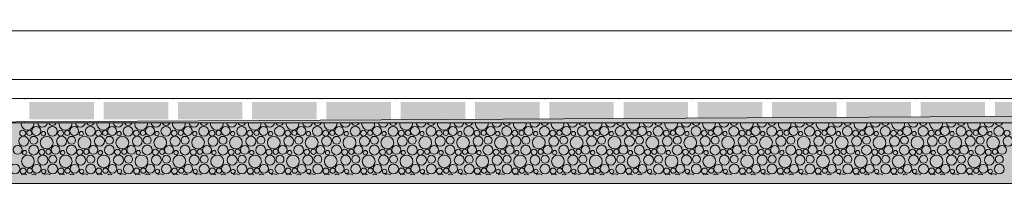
# Model space of a CAD drawing. Header units: millimetres. Extents: x 15166 to 94641, y -300 to 6935.
# Tile 11 of 32: x 39584 to 42422, y -300 to 173. Entities that reach past the tile are written whole.
import ezdxf

# ---------------------------------------------------------------- set-up
doc = ezdxf.new("R2010")
doc.units = ezdxf.units.MM
doc.header["$MEASUREMENT"] = 0
for name, color, linetype in [('Métal _ Bardage.Charp_Couv_Bard_Métal', 7, 'Continuous'), ('Nouveau_Terrain _ Original.Terrain', 7, 'Continuous'), ('Nouveau_VRD _ Voirie 3d.VRD', 7, 'Continuous')]:
    doc.layers.add(name, color=color, linetype=linetype)

# ---------------------------------------------------------------- blocks, each defined once
blk = doc.blocks.new('Élément de coupe_3')
at = {"layer": 'Métal _ Bardage.Charp_Couv_Bard_Métal', "color": 7, "linetype": 'Continuous', "lineweight": 15}
blk.add_line((49496.8, 140), (17329.3, 140), dxfattribs=at)
blk = doc.blocks.new('*X9')
at = {"layer": 'Nouveau_VRD _ Voirie 3d.VRD', "color": 33, "linetype": 'Continuous', "lineweight": 15, "true_color": 0xf48e54}
for centre, radius in [((39632.1, -148.8), 12.8), ((39678.2, -149.5), 14.2), ((39741.2, -148.8), 12.8), ((39787.3, -149.5), 14.2), ((39850.4, -148.8), 12.8), ((39896.4, -149.5), 14.2), ((39959.5, -148.8), 12.8), ((40005.5, -149.5), 14.2), ((40068.6, -148.8), 12.8), ((40114.6, -149.5), 14.2), ((40177.7, -148.8), 12.8), ((40223.7, -149.5), 14.2), ((40286.8, -148.8), 12.8), ((40332.9, -149.5), 14.2), ((40395.9, -148.8), 12.8), ((40442, -149.5), 14.2), ((40505, -148.8), 12.8), ((40551.1, -149.5), 14.2), ((40614.1, -148.8), 12.8), ((40660.2, -149.5), 14.2), ((40723.3, -148.8), 12.8), ((40769.3, -149.5), 14.2), ((40832.4, -148.8), 12.8), ((40878.4, -149.5), 14.2), ((40941.5, -148.8), 12.8), ((40987.5, -149.5), 14.2), ((41050.6, -148.8), 12.8), ((41096.6, -149.5), 14.2), ((41159.7, -148.8), 12.8), ((41205.7, -149.5), 14.2), ((41268.8, -148.8), 12.8), ((41314.9, -149.5), 14.2), ((41377.9, -148.8), 12.8), ((41424, -149.5), 14.2), ((41487, -148.8), 12.8), ((41533.1, -149.5), 14.2), ((41596.2, -148.8), 12.8), ((41642.2, -149.5), 14.2), ((41705.3, -148.8), 12.8), ((41751.3, -149.5), 14.2), ((41814.4, -148.8), 12.8), ((41860.4, -149.5), 14.2), ((41923.5, -148.8), 12.8), ((41969.5, -149.5), 14.2), ((42032.6, -148.8), 12.8), ((42078.6, -149.5), 14.2), ((42141.7, -148.8), 12.8), ((42187.8, -149.5), 14.2), ((42250.8, -148.8), 12.8), ((42296.9, -149.5), 14.2), ((42359.9, -148.8), 12.8), ((42406, -149.5), 14.2), ((39595.7, -178.4), 14.3), ((39592.8, -155.2), 8.58), ((39611.9, -154.2), 7.52), ((39624.5, -175.8), 11.5), ((39661.7, -182.2), 18.4), ((39652.3, -156.5), 6.2), ((39704.8, -178.4), 14.3), ((39701.9, -155.2), 8.58), ((39721, -154.2), 7.52), ((39733.6, -175.8), 11.5), ((39770.8, -182.2), 18.4), ((39761.5, -156.5), 6.2), ((39813.9, -178.4), 14.3), ((39811, -155.2), 8.58), ((39830.1, -154.2), 7.52), ((39842.7, -175.8), 11.5), ((39879.9, -182.2), 18.4), ((39870.6, -156.5), 6.2), ((39923, -178.4), 14.3), ((39920.1, -155.2), 8.58), ((39939.3, -154.2), 7.52), ((39951.8, -175.8), 11.5), ((39989.1, -182.2), 18.4), ((39979.7, -156.5), 6.2), ((40032.1, -178.4), 14.3), ((40029.2, -155.2), 8.58), ((40048.4, -154.2), 7.52), ((40060.9, -175.8), 11.5), ((40098.2, -182.2), 18.4), ((40088.8, -156.5), 6.2), ((40141.2, -178.4), 14.3), ((40138.3, -155.2), 8.58), ((40157.5, -154.2), 7.52), ((40170, -175.8), 11.5), ((40207.3, -182.2), 18.4), ((40197.9, -156.5), 6.2), ((40250.3, -178.4), 14.3), ((40247.4, -155.2), 8.58), ((40266.6, -154.2), 7.52), ((40279.2, -175.8), 11.5), ((40316.4, -182.2), 18.4), ((40307, -156.5), 6.2), ((40359.5, -178.4), 14.3), ((40356.6, -155.2), 8.58), ((40375.7, -154.2), 7.52), ((40388.3, -175.8), 11.5), ((40425.5, -182.2), 18.4), ((40416.1, -156.5), 6.2), ((40468.6, -178.4), 14.3), ((40465.7, -155.2), 8.58), ((40484.8, -154.2), 7.52), ((40497.4, -175.8), 11.5), ((40534.6, -182.2), 18.4), ((40525.2, -156.5), 6.2), ((40577.7, -178.4), 14.3), ((40574.8, -155.2), 8.58), ((40593.9, -154.2), 7.52), ((40606.5, -175.8), 11.5), ((40643.7, -182.2), 18.4), ((40634.4, -156.5), 6.2), ((40686.8, -178.4), 14.3), ((40683.9, -155.2), 8.58), ((40703, -154.2), 7.52), ((40715.6, -175.8), 11.5), ((40752.8, -182.2), 18.4), ((40743.5, -156.5), 6.2), ((40795.9, -178.4), 14.3), ((40793, -155.2), 8.58), ((40812.2, -154.2), 7.52), ((40824.7, -175.8), 11.5), ((40862, -182.2), 18.4), ((40852.6, -156.5), 6.2), ((40905, -178.4), 14.3), ((40902.1, -155.2), 8.58), ((40921.3, -154.2), 7.52), ((40933.8, -175.8), 11.5), ((40971.1, -182.2), 18.4), ((40961.7, -156.5), 6.2), ((41014.1, -178.4), 14.3), ((41011.2, -155.2), 8.58), ((41030.4, -154.2), 7.52), ((41042.9, -175.8), 11.5), ((41080.2, -182.2), 18.4), ((41070.8, -156.5), 6.2), ((41123.2, -178.4), 14.3), ((41120.3, -155.2), 8.58), ((41139.5, -154.2), 7.52), ((41152.1, -175.8), 11.5), ((41189.3, -182.2), 18.4), ((41179.9, -156.5), 6.2), ((41232.4, -178.4), 14.3), ((41229.5, -155.2), 8.58), ((41248.6, -154.2), 7.52), ((41261.2, -175.8), 11.5), ((41298.4, -182.2), 18.4), ((41289, -156.5), 6.2), ((41341.5, -178.4), 14.3), ((41338.6, -155.2), 8.58), ((41357.7, -154.2), 7.52), ((41370.3, -175.8), 11.5), ((41407.5, -182.2), 18.4), ((41398.1, -156.5), 6.2), ((41450.6, -178.4), 14.3), ((41447.7, -155.2), 8.58), ((41466.8, -154.2), 7.52), ((41479.4, -175.8), 11.5), ((41516.6, -182.2), 18.4), ((41507.3, -156.5), 6.2), ((41559.7, -178.4), 14.3), ((41556.8, -155.2), 8.58), ((41575.9, -154.2), 7.52), ((41588.5, -175.8), 11.5), ((41625.7, -182.2), 18.4), ((41616.4, -156.5), 6.2), ((41668.8, -178.4), 14.3), ((41665.9, -155.2), 8.58), ((41685.1, -154.2), 7.52), ((41697.6, -175.8), 11.5), ((41734.8, -182.2), 18.4), ((41725.5, -156.5), 6.2), ((41777.9, -178.4), 14.3), ((41775, -155.2), 8.58), ((41794.2, -154.2), 7.52), ((41806.7, -175.8), 11.5), ((41844, -182.2), 18.4), ((41834.6, -156.5), 6.2), ((41887, -178.4), 14.3), ((41884.1, -155.2), 8.58), ((41903.3, -154.2), 7.52), ((41915.8, -175.8), 11.5), ((41953.1, -182.2), 18.4), ((41943.7, -156.5), 6.2), ((41996.1, -178.4), 14.3), ((41993.2, -155.2), 8.58), ((42012.4, -154.2), 7.52), ((42025, -175.8), 11.5), ((42062.2, -182.2), 18.4), ((42052.8, -156.5), 6.2), ((42105.3, -178.4), 14.3), ((42102.4, -155.2), 8.58), ((42121.5, -154.2), 7.52), ((42134.1, -175.8), 11.5), ((42171.3, -182.2), 18.4), ((42161.9, -156.5), 6.2), ((42214.4, -178.4), 14.3), ((42211.5, -155.2), 8.58), ((42230.6, -154.2), 7.52), ((42243.2, -175.8), 11.5), ((42280.4, -182.2), 18.4), ((42271, -156.5), 6.2), ((42323.5, -178.4), 14.3), ((42320.6, -155.2), 8.58), ((42339.7, -154.2), 7.52), ((42352.3, -175.8), 11.5), ((42389.5, -182.2), 18.4), ((42380.2, -156.5), 6.2), ((42432.6, -178.4), 14.3), ((42429.7, -155.2), 8.58), ((39578.1, -203.4), 12.8), ((39624.2, -204.1), 14.2), ((39687.2, -203.4), 12.8), ((39733.3, -204.1), 14.2), ((39796.4, -203.4), 12.8), ((39842.4, -204.1), 14.2), ((39905.5, -203.4), 12.8), ((39951.5, -204.1), 14.2), ((40014.6, -203.4), 12.8), ((40060.6, -204.1), 14.2), ((40123.7, -203.4), 12.8), ((40169.7, -204.1), 14.2), ((40232.8, -203.4), 12.8), ((40278.9, -204.1), 14.2), ((40341.9, -203.4), 12.8), ((40388, -204.1), 14.2), ((40451, -203.4), 12.8), ((40497.1, -204.1), 14.2), ((40560.1, -203.4), 12.8), ((40606.2, -204.1), 14.2), ((40669.3, -203.4), 12.8), ((40715.3, -204.1), 14.2), ((40778.4, -203.4), 12.8), ((40824.4, -204.1), 14.2), ((40887.5, -203.4), 12.8), ((40933.5, -204.1), 14.2), ((40996.6, -203.4), 12.8), ((41042.6, -204.1), 14.2), ((41105.7, -203.4), 12.8), ((41151.7, -204.1), 14.2), ((41214.8, -203.4), 12.8), ((41260.9, -204.1), 14.2), ((41323.9, -203.4), 12.8), ((41370, -204.1), 14.2), ((41433, -203.4), 12.8), ((41479.1, -204.1), 14.2), ((41542.2, -203.4), 12.8), ((41588.2, -204.1), 14.2), ((41651.3, -203.4), 12.8), ((41697.3, -204.1), 14.2), ((41760.4, -203.4), 12.8), ((41806.4, -204.1), 14.2), ((41869.5, -203.4), 12.8), ((41915.5, -204.1), 14.2), ((41978.6, -203.4), 12.8), ((42024.6, -204.1), 14.2), ((42087.7, -203.4), 12.8), ((42133.8, -204.1), 14.2), ((42196.8, -203.4), 12.8), ((42242.9, -204.1), 14.2), ((42305.9, -203.4), 12.8), ((42352, -204.1), 14.2), ((42415.1, -203.4), 12.8), ((39607.7, -236.8), 18.4), ((39598.3, -211.1), 6.2), ((39650.8, -233), 14.3), ((39647.9, -209.8), 8.58), ((39667, -208.8), 7.52), ((39679.6, -230.4), 11.5), ((39716.8, -236.8), 18.4), ((39707.5, -211.1), 6.2), ((39759.9, -233), 14.3), ((39757, -209.8), 8.58), ((39776.1, -208.8), 7.52), ((39788.7, -230.4), 11.5), ((39825.9, -236.8), 18.4), ((39816.6, -211.1), 6.2), ((39869, -233), 14.3), ((39866.1, -209.8), 8.58), ((39885.3, -208.8), 7.52), ((39897.8, -230.4), 11.5), ((39935.1, -236.8), 18.4), ((39925.7, -211.1), 6.2), ((39978.1, -233), 14.3), ((39975.2, -209.8), 8.58), ((39994.4, -208.8), 7.52), ((40006.9, -230.4), 11.5), ((40044.2, -236.8), 18.4), ((40034.8, -211.1), 6.2), ((40087.2, -233), 14.3), ((40084.3, -209.8), 8.58), ((40103.5, -208.8), 7.52), ((40116, -230.4), 11.5), ((40153.3, -236.8), 18.4), ((40143.9, -211.1), 6.2), ((40196.3, -233), 14.3), ((40193.4, -209.8), 8.58), ((40212.6, -208.8), 7.52), ((40225.2, -230.4), 11.5), ((40262.4, -236.8), 18.4), ((40253, -211.1), 6.2), ((40305.5, -233), 14.3), ((40302.6, -209.8), 8.58), ((40321.7, -208.8), 7.52), ((40334.3, -230.4), 11.5), ((40371.5, -236.8), 18.4), ((40362.1, -211.1), 6.2), ((40414.6, -233), 14.3), ((40411.7, -209.8), 8.58), ((40430.8, -208.8), 7.52), ((40443.4, -230.4), 11.5), ((40480.6, -236.8), 18.4), ((40471.2, -211.1), 6.2), ((40523.7, -233), 14.3), ((40520.8, -209.8), 8.58), ((40539.9, -208.8), 7.52), ((40552.5, -230.4), 11.5), ((40589.7, -236.8), 18.4), ((40580.4, -211.1), 6.2), ((40632.8, -233), 14.3), ((40629.9, -209.8), 8.58), ((40649, -208.8), 7.52), ((40661.6, -230.4), 11.5), ((40698.8, -236.8), 18.4), ((40689.5, -211.1), 6.2), ((40741.9, -233), 14.3), ((40739, -209.8), 8.58), ((40758.2, -208.8), 7.52), ((40770.7, -230.4), 11.5), ((40808, -236.8), 18.4), ((40798.6, -211.1), 6.2), ((40851, -233), 14.3), ((40848.1, -209.8), 8.58), ((40867.3, -208.8), 7.52), ((40879.8, -230.4), 11.5), ((40917.1, -236.8), 18.4), ((40907.7, -211.1), 6.2), ((40960.1, -233), 14.3), ((40957.2, -209.8), 8.58), ((40976.4, -208.8), 7.52), ((40988.9, -230.4), 11.5), ((41026.2, -236.8), 18.4), ((41016.8, -211.1), 6.2), ((41069.2, -233), 14.3), ((41066.3, -209.8), 8.58), ((41085.5, -208.8), 7.52), ((41098.1, -230.4), 11.5), ((41135.3, -236.8), 18.4), ((41125.9, -211.1), 6.2), ((41178.4, -233), 14.3), ((41175.5, -209.8), 8.58), ((41194.6, -208.8), 7.52), ((41207.2, -230.4), 11.5), ((41244.4, -236.8), 18.4), ((41235, -211.1), 6.2), ((41287.5, -233), 14.3), ((41284.6, -209.8), 8.58), ((41303.7, -208.8), 7.52), ((41316.3, -230.4), 11.5), ((41353.5, -236.8), 18.4), ((41344.1, -211.1), 6.2), ((41396.6, -233), 14.3), ((41393.7, -209.8), 8.58), ((41412.8, -208.8), 7.52), ((41425.4, -230.4), 11.5), ((41462.6, -236.8), 18.4), ((41453.3, -211.1), 6.2), ((41505.7, -233), 14.3), ((41502.8, -209.8), 8.58), ((41521.9, -208.8), 7.52), ((41534.5, -230.4), 11.5), ((41571.7, -236.8), 18.4), ((41562.4, -211.1), 6.2), ((41614.8, -233), 14.3), ((41611.9, -209.8), 8.58), ((41631.1, -208.8), 7.52), ((41643.6, -230.4), 11.5), ((41680.8, -236.8), 18.4), ((41671.5, -211.1), 6.2), ((41723.9, -233), 14.3), ((41721, -209.8), 8.58), ((41740.2, -208.8), 7.52), ((41752.7, -230.4), 11.5), ((41790, -236.8), 18.4), ((41780.6, -211.1), 6.2), ((41833, -233), 14.3), ((41830.1, -209.8), 8.58), ((41849.3, -208.8), 7.52), ((41861.8, -230.4), 11.5), ((41899.1, -236.8), 18.4), ((41889.7, -211.1), 6.2), ((41942.1, -233), 14.3), ((41939.2, -209.8), 8.58), ((41958.4, -208.8), 7.52), ((41971, -230.4), 11.5), ((42008.2, -236.8), 18.4), ((41998.8, -211.1), 6.2), ((42051.3, -233), 14.3), ((42048.4, -209.8), 8.58), ((42067.5, -208.8), 7.52), ((42080.1, -230.4), 11.5), ((42117.3, -236.8), 18.4), ((42107.9, -211.1), 6.2), ((42160.4, -233), 14.3), ((42157.5, -209.8), 8.58), ((42176.6, -208.8), 7.52), ((42189.2, -230.4), 11.5), ((42226.4, -236.8), 18.4), ((42217, -211.1), 6.2), ((42269.5, -233), 14.3), ((42266.6, -209.8), 8.58), ((42285.7, -208.8), 7.52), ((42298.3, -230.4), 11.5), ((42335.5, -236.8), 18.4), ((42326.2, -211.1), 6.2), ((42378.6, -233), 14.3), ((42375.7, -209.8), 8.58), ((42394.8, -208.8), 7.52), ((42407.4, -230.4), 11.5), ((39570.2, -258.7), 14.2), ((39633.2, -258), 12.8), ((39679.3, -258.7), 14.2), ((39742.4, -258), 12.8), ((39788.4, -258.7), 14.2), ((39851.5, -258), 12.8), ((39897.5, -258.7), 14.2), ((39960.6, -258), 12.8), ((40006.6, -258.7), 14.2), ((40069.7, -258), 12.8), ((40115.7, -258.7), 14.2), ((40178.8, -258), 12.8), ((40224.9, -258.7), 14.2), ((40287.9, -258), 12.8), ((40334, -258.7), 14.2), ((40397, -258), 12.8), ((40443.1, -258.7), 14.2), ((40506.1, -258), 12.8), ((40552.2, -258.7), 14.2), ((40615.3, -258), 12.8), ((40661.3, -258.7), 14.2), ((40724.4, -258), 12.8), ((40770.4, -258.7), 14.2), ((40833.5, -258), 12.8), ((40879.5, -258.7), 14.2), ((40942.6, -258), 12.8), ((40988.6, -258.7), 14.2), ((41051.7, -258), 12.8), ((41097.7, -258.7), 14.2), ((41160.8, -258), 12.8), ((41206.9, -258.7), 14.2), ((41269.9, -258), 12.8), ((41316, -258.7), 14.2), ((41379, -258), 12.8), ((41425.1, -258.7), 14.2), ((41488.2, -258), 12.8), ((41534.2, -258.7), 14.2), ((41597.3, -258), 12.8), ((41643.3, -258.7), 14.2), ((41706.4, -258), 12.8), ((41752.4, -258.7), 14.2), ((41815.5, -258), 12.8), ((41861.5, -258.7), 14.2), ((41924.6, -258), 12.8), ((41970.6, -258.7), 14.2), ((42033.7, -258), 12.8), ((42079.8, -258.7), 14.2), ((42142.8, -258), 12.8), ((42188.9, -258.7), 14.2), ((42251.9, -258), 12.8), ((42298, -258.7), 14.2), ((42361.1, -258), 12.8), ((42407.1, -258.7), 14.2), ((39593.9, -264.4), 8.58), ((39613, -263.4), 7.52), ((39653.5, -265.7), 6.2), ((39703, -264.4), 8.58), ((39722.1, -263.4), 7.52), ((39762.6, -265.7), 6.2), ((39812.1, -264.4), 8.58), ((39831.3, -263.4), 7.52), ((39871.7, -265.7), 6.2), ((39921.2, -264.4), 8.58), ((39940.4, -263.4), 7.52), ((39980.8, -265.7), 6.2), ((40030.3, -264.4), 8.58), ((40049.5, -263.4), 7.52), ((40089.9, -265.7), 6.2), ((40139.4, -264.4), 8.58), ((40158.6, -263.4), 7.52), ((40199, -265.7), 6.2), ((40248.6, -264.4), 8.58), ((40267.7, -263.4), 7.52), ((40308.1, -265.7), 6.2), ((40357.7, -264.4), 8.58), ((40376.8, -263.4), 7.52), ((40417.2, -265.7), 6.2), ((40466.8, -264.4), 8.58), ((40485.9, -263.4), 7.52), ((40526.4, -265.7), 6.2), ((40575.9, -264.4), 8.58), ((40595, -263.4), 7.52), ((40635.5, -265.7), 6.2), ((40685, -264.4), 8.58), ((40704.2, -263.4), 7.52), ((40744.6, -265.7), 6.2), ((40794.1, -264.4), 8.58), ((40813.3, -263.4), 7.52), ((40853.7, -265.7), 6.2), ((40903.2, -264.4), 8.58), ((40922.4, -263.4), 7.52), ((40962.8, -265.7), 6.2), ((41012.3, -264.4), 8.58), ((41031.5, -263.4), 7.52), ((41071.9, -265.7), 6.2), ((41121.5, -264.4), 8.58), ((41140.6, -263.4), 7.52), ((41181, -265.7), 6.2), ((41230.6, -264.4), 8.58), ((41249.7, -263.4), 7.52), ((41290.1, -265.7), 6.2), ((41339.7, -264.4), 8.58), ((41358.8, -263.4), 7.52), ((41399.3, -265.7), 6.2), ((41448.8, -264.4), 8.58), ((41467.9, -263.4), 7.52), ((41508.4, -265.7), 6.2), ((41557.9, -264.4), 8.58), ((41577.1, -263.4), 7.52), ((41617.5, -265.7), 6.2), ((41667, -264.4), 8.58), ((41686.2, -263.4), 7.52), ((41726.6, -265.7), 6.2), ((41776.1, -264.4), 8.58), ((41795.3, -263.4), 7.52), ((41835.7, -265.7), 6.2), ((41885.2, -264.4), 8.58), ((41904.4, -263.4), 7.52), ((41944.8, -265.7), 6.2), ((41994.4, -264.4), 8.58), ((42013.5, -263.4), 7.52), ((42053.9, -265.7), 6.2), ((42103.5, -264.4), 8.58), ((42122.6, -263.4), 7.52), ((42163, -265.7), 6.2), ((42212.6, -264.4), 8.58), ((42231.7, -263.4), 7.52), ((42272.2, -265.7), 6.2), ((42321.7, -264.4), 8.58), ((42340.8, -263.4), 7.52), ((42381.3, -265.7), 6.2)]:
    blk.add_circle(centre, radius, dxfattribs=at)
for centre, radius, start, end in [((39606.6, -127.6), 18.4, 172.6812, 7.3188), ((39649.7, -123.8), 14.3, 185.6052, 354.3948), ((39678.5, -121.2), 11.5, 200.5726, 339.4274), ((39715.7, -127.6), 18.4, 172.6812, 7.3188), ((39758.8, -123.8), 14.3, 185.6052, 354.3948), ((39787.6, -121.2), 11.5, 200.5726, 339.4274), ((39824.8, -127.6), 18.4, 172.6812, 7.3188), ((39867.9, -123.8), 14.3, 185.6052, 354.3948), ((39896.7, -121.2), 11.5, 200.5726, 339.4274), ((39933.9, -127.6), 18.4, 172.6812, 7.3188), ((39977, -123.8), 14.3, 185.6052, 354.3948), ((40005.8, -121.2), 11.5, 200.5726, 339.4274), ((40043.1, -127.6), 18.4, 172.6812, 7.3188), ((40086.1, -123.8), 14.3, 185.6052, 354.3948), ((40114.9, -121.2), 11.5, 200.5726, 339.4274), ((40152.2, -127.6), 18.4, 172.6812, 7.3188), ((40195.2, -123.8), 14.3, 185.6052, 354.3948), ((40224, -121.2), 11.5, 200.5726, 339.4274), ((40261.3, -127.6), 18.4, 172.6812, 7.3188), ((40304.3, -123.8), 14.3, 185.6052, 354.3948), ((40333.2, -121.2), 11.5, 200.5726, 339.4274), ((40370.4, -127.6), 18.4, 172.6812, 7.3188), ((40413.5, -123.8), 14.3, 185.6052, 354.3948), ((40442.3, -121.2), 11.5, 200.5726, 339.4274), ((40479.5, -127.6), 18.4, 172.6812, 7.3188), ((40522.6, -123.8), 14.3, 185.6052, 354.3948), ((40551.4, -121.2), 11.5, 200.5726, 339.4274), ((40588.6, -127.6), 18.4, 172.6812, 7.3188), ((40631.7, -123.8), 14.3, 185.6052, 354.3948), ((40660.5, -121.2), 11.5, 200.5726, 339.4274), ((40697.7, -127.6), 18.4, 172.6812, 7.3188), ((40740.8, -123.8), 14.3, 185.6052, 354.3948), ((40769.6, -121.2), 11.5, 200.5726, 339.4274), ((40806.8, -127.6), 18.4, 172.6812, 7.3188), ((40849.9, -123.8), 14.3, 185.6052, 354.3948), ((40878.7, -121.2), 11.5, 200.5726, 339.4274), ((40916, -127.6), 18.4, 172.6812, 7.3188), ((40959, -123.8), 14.3, 185.6052, 354.3948), ((40987.8, -121.2), 11.5, 200.5726, 339.4274), ((41025.1, -127.6), 18.4, 172.6812, 7.3188), ((41068.1, -123.8), 14.3, 185.6052, 354.3948), ((41096.9, -121.2), 11.5, 200.5726, 339.4274), ((41134.2, -127.6), 18.4, 172.6812, 7.3188), ((41177.2, -123.8), 14.3, 185.6052, 354.3948), ((41206.1, -121.2), 11.5, 200.5726, 339.4274), ((41243.3, -127.6), 18.4, 172.6812, 7.3188), ((41286.4, -123.8), 14.3, 185.6052, 354.3948), ((41315.2, -121.2), 11.5, 200.5726, 339.4274), ((41352.4, -127.6), 18.4, 172.6812, 7.3188), ((41395.5, -123.8), 14.3, 185.6052, 354.3948), ((41424.3, -121.2), 11.5, 200.5726, 339.4274), ((41461.5, -127.6), 18.4, 172.6812, 7.3188), ((41504.6, -123.8), 14.3, 185.6052, 354.3948), ((41533.4, -121.2), 11.5, 200.5726, 339.4274), ((41570.6, -127.6), 18.4, 172.6812, 7.3188), ((41613.7, -123.8), 14.3, 185.6052, 354.3948), ((41642.5, -121.2), 11.5, 200.5726, 339.4274), ((41679.7, -127.6), 18.4, 172.6812, 7.3188), ((41722.8, -123.8), 14.3, 185.6052, 354.3948), ((41751.6, -121.2), 11.5, 200.5726, 339.4274), ((41788.8, -127.6), 18.4, 172.6812, 7.3188), ((41831.9, -123.8), 14.3, 185.6052, 354.3948), ((41860.7, -121.2), 11.5, 200.5726, 339.4274), ((41898, -127.6), 18.4, 172.6812, 7.3188), ((41941, -123.8), 14.3, 185.6052, 354.3948), ((41969.8, -121.2), 11.5, 200.5726, 339.4274), ((42007.1, -127.6), 18.4, 172.6812, 7.3188), ((42050.1, -123.8), 14.3, 185.6052, 354.3948), ((42079, -121.2), 11.5, 200.5726, 339.4274), ((42116.2, -127.6), 18.4, 172.6812, 7.3188), ((42159.3, -123.8), 14.3, 185.6052, 354.3948), ((42188.1, -121.2), 11.5, 200.5726, 339.4274), ((42225.3, -127.6), 18.4, 172.6812, 7.3188), ((42268.4, -123.8), 14.3, 185.6052, 354.3948), ((42297.2, -121.2), 11.5, 200.5726, 339.4274), ((42334.4, -127.6), 18.4, 172.6812, 7.3188), ((42377.5, -123.8), 14.3, 185.6052, 354.3948), ((42406.3, -121.2), 11.5, 200.5726, 339.4274), ((39596.8, -287.6), 14.3, 59.7951, 120.2049), ((39625.6, -285), 11.5, 57.6732, 122.3268), ((39662.8, -291.4), 18.4, 61.2883, 118.7117), ((39705.9, -287.6), 14.3, 59.7951, 120.2049), ((39734.7, -285), 11.5, 57.6732, 122.3268), ((39771.9, -291.4), 18.4, 61.2883, 118.7117), ((39815, -287.6), 14.3, 59.7951, 120.2049), ((39843.8, -285), 11.5, 57.6732, 122.3268), ((39881.1, -291.4), 18.4, 61.2883, 118.7117), ((39924.1, -287.6), 14.3, 59.7951, 120.2049), ((39952.9, -285), 11.5, 57.6732, 122.3268), ((39990.2, -291.4), 18.4, 61.2883, 118.7117), ((40033.2, -287.6), 14.3, 59.7951, 120.2049), ((40062, -285), 11.5, 57.6732, 122.3268), ((40099.3, -291.4), 18.4, 61.2883, 118.7117), ((40142.3, -287.6), 14.3, 59.7951, 120.2049), ((40171.2, -285), 11.5, 57.6732, 122.3268), ((40208.4, -291.4), 18.4, 61.2883, 118.7117), ((40251.5, -287.6), 14.3, 59.7951, 120.2049), ((40280.3, -285), 11.5, 57.6732, 122.3268), ((40317.5, -291.4), 18.4, 61.2883, 118.7117), ((40360.6, -287.6), 14.3, 59.7951, 120.2049), ((40389.4, -285), 11.5, 57.6732, 122.3268), ((40426.6, -291.4), 18.4, 61.2883, 118.7117), ((40469.7, -287.6), 14.3, 59.7951, 120.2049), ((40498.5, -285), 11.5, 57.6732, 122.3268), ((40535.7, -291.4), 18.4, 61.2883, 118.7117), ((40578.8, -287.6), 14.3, 59.7951, 120.2049), ((40607.6, -285), 11.5, 57.6732, 122.3268), ((40644.8, -291.4), 18.4, 61.2883, 118.7117), ((40687.9, -287.6), 14.3, 59.7951, 120.2049), ((40716.7, -285), 11.5, 57.6732, 122.3268), ((40754, -291.4), 18.4, 61.2883, 118.7117), ((40797, -287.6), 14.3, 59.7951, 120.2049), ((40825.8, -285), 11.5, 57.6732, 122.3268), ((40863.1, -291.4), 18.4, 61.2883, 118.7117), ((40906.1, -287.6), 14.3, 59.7951, 120.2049), ((40934.9, -285), 11.5, 57.6732, 122.3268), ((40972.2, -291.4), 18.4, 61.2883, 118.7117), ((41015.2, -287.6), 14.3, 59.7951, 120.2049), ((41044.1, -285), 11.5, 57.6732, 122.3268), ((41081.3, -291.4), 18.4, 61.2883, 118.7117), ((41124.4, -287.6), 14.3, 59.7951, 120.2049), ((41153.2, -285), 11.5, 57.6732, 122.3268), ((41190.4, -291.4), 18.4, 61.2883, 118.7117), ((41233.5, -287.6), 14.3, 59.7951, 120.2049), ((41262.3, -285), 11.5, 57.6732, 122.3268), ((41299.5, -291.4), 18.4, 61.2883, 118.7117), ((41342.6, -287.6), 14.3, 59.7951, 120.2049), ((41371.4, -285), 11.5, 57.6732, 122.3268), ((41408.6, -291.4), 18.4, 61.2883, 118.7117), ((41451.7, -287.6), 14.3, 59.7951, 120.2049), ((41480.5, -285), 11.5, 57.6732, 122.3268), ((41517.7, -291.4), 18.4, 61.2883, 118.7117), ((41560.8, -287.6), 14.3, 59.7951, 120.2049), ((41589.6, -285), 11.5, 57.6732, 122.3268), ((41626.8, -291.4), 18.4, 61.2883, 118.7117), ((41669.9, -287.6), 14.3, 59.7951, 120.2049), ((41698.7, -285), 11.5, 57.6732, 122.3268), ((41736, -291.4), 18.4, 61.2883, 118.7117), ((41779, -287.6), 14.3, 59.7951, 120.2049), ((41807.8, -285), 11.5, 57.6732, 122.3268), ((41845.1, -291.4), 18.4, 61.2883, 118.7117), ((41888.1, -287.6), 14.3, 59.7951, 120.2049), ((41917, -285), 11.5, 57.6732, 122.3268), ((41954.2, -291.4), 18.4, 61.2883, 118.7117), ((41997.3, -287.6), 14.3, 59.7951, 120.2049), ((42026.1, -285), 11.5, 57.6732, 122.3268), ((42063.3, -291.4), 18.4, 61.2883, 118.7117), ((42106.4, -287.6), 14.3, 59.7951, 120.2049), ((42135.2, -285), 11.5, 57.6732, 122.3268), ((42172.4, -291.4), 18.4, 61.2883, 118.7117), ((42215.5, -287.6), 14.3, 59.7951, 120.2049), ((42244.3, -285), 11.5, 57.6732, 122.3268), ((42281.5, -291.4), 18.4, 61.2883, 118.7117), ((42324.6, -287.6), 14.3, 59.7951, 120.2049), ((42353.4, -285), 11.5, 57.6732, 122.3268), ((42390.6, -291.4), 18.4, 61.2883, 118.7117)]:
    blk.add_arc(centre, radius, start, end, dxfattribs=at)
blk = doc.blocks.new('*X10')
at = {"layer": 'Nouveau_VRD _ Voirie 3d.VRD', "linetype": 'Continuous', "lineweight": 15, "true_color": 0xb5b5b5}
for points in [[(39611.9, -65.2), (39611.9, -115.2), (39798, -115.2), (39798, -65.2)], [(39826, -65.2), (39826, -115.2), (40012, -115.2), (40012, -65.2)], [(40040, -65.2), (40040, -115.2), (40226, -115.2), (40226, -65.2)], [(40254, -65.2), (40254, -115.2), (40440.1, -115.2), (40440.1, -65.2)], [(40468.1, -65.2), (40468.1, -115.2), (40654.1, -115.2), (40654.1, -65.2)], [(40682.1, -65.2), (40682.1, -115.2), (40868.2, -115.2), (40868.2, -65.2)], [(40896.2, -65.2), (40896.2, -115.2), (41082.2, -115.2), (41082.2, -65.2)], [(41110.2, -65.2), (41110.2, -115.2), (41296.3, -115.2), (41296.3, -65.2)], [(41324.3, -65.2), (41324.3, -115.2), (41510.3, -115.2), (41510.3, -65.2)], [(41538.3, -65.2), (41538.3, -115.2), (41724.3, -115.2), (41724.3, -65.2)], [(41752.3, -65.2), (41752.3, -115.2), (41938.4, -115.2), (41938.4, -65.2)], [(41966.4, -65.2), (41966.4, -115.2), (42152.4, -115.2), (42152.4, -65.2)], [(42180.4, -65.2), (42180.4, -115.2), (42366.5, -115.2), (42366.5, -65.2)], [(42394.5, -65.2), (42394.5, -115.2), (42580.5, -115.2), (42580.5, -65.2)]]:
    blk.add_hatch(color=253, dxfattribs=at).paths.add_polyline_path(points)
at = {"layer": 'Nouveau_VRD _ Voirie 3d.VRD', "color": 253, "linetype": 'Continuous', "lineweight": 15, "true_color": 0xb5b5b5}
for p in [(39597.9, -55.2), (39812, -55.2), (40026, -55.2), (40240, -55.2), (40454.1, -55.2), (40668.1, -55.2), (40882.2, -55.2), (41096.2, -55.2), (41310.3, -55.2), (41524.3, -55.2), (41738.3, -55.2), (41952.4, -55.2), (42166.4, -55.2), (42380.5, -55.2), (39597.9, -125.2), (39812, -125.2), (40026, -125.2), (40240, -125.2), (40454.1, -125.2), (40668.1, -125.2), (40882.2, -125.2), (41096.2, -125.2), (41310.3, -125.2), (41524.3, -125.2), (41738.3, -125.2), (41952.4, -125.2), (42166.4, -125.2), (42380.5, -125.2)]:
    blk.add_point(p, dxfattribs=at)
blk = doc.blocks.new('Élément de coupe_8')
at = {"layer": 'Nouveau_VRD _ Voirie 3d.VRD', "color": 251, "linetype": 'Continuous', "lineweight": 15, "true_color": 0x6a6a6a}
blk.add_line((49496.8, 0), (19480.3, 0), dxfattribs=at)
at = {"layer": 'Nouveau_VRD _ Voirie 3d.VRD', "color": 7, "linetype": 'Continuous', "lineweight": 15}
for p, q in [((94641.3, -55.2), (16719.9, -55.2)), ((94641.3, -125.2), (16719.9, -125.2))]:
    blk.add_line(p, q, dxfattribs=at)
at = {"layer": 'Nouveau_VRD _ Voirie 3d.VRD', "lineweight": 0}
for name in ['*X10', '*X9']:
    blk.add_blockref(name, (0, 0), dxfattribs=at)
blk = doc.blocks.new('Élément de coupe_21')
at = {"layer": 'Nouveau_Terrain _ Original.Terrain', "linetype": 'Continuous', "lineweight": 15, "true_color": 0xf48e54}
h = blk.add_hatch(dxfattribs=at)
h.set_pattern_fill('Terre', color=33, style=0, pattern_type=2)
h.set_pattern_definition([(45, (0, 0), (-137.8858, 137.8858), []), (45, (-45.96, 45.96), (-275.7716, 275.7716), []), (45, (-91.92, 91.92), (-275.7716, 275.7716), []), (135, (-137.886, 137.886), (45.96194, 45.96194), [195, -195])])
h.paths.add_polyline_path([(15166.2, -300), (94641.3, -300), (94641.3, 172.6), (71943.5, 129), (71287.6, 118.3), (70607.6, 108.5), (70534.1, 108.7), (70476.4, 108.9), (70432.1, 109.1), (70398.6, 109.2), (70373.2, 109.2), (69695.9, 100.4), (69676.6, 100.4), (69017.9, 92.5), (69001.9, 92.5), (68384.2, 85.5), (64525.5, 3.9), (64035.9, -0.8), (63617.5, -4.9), (63265, -8.4), (62966.3, -11.4), (62708, -14.1), (62476.2, -16.6), (62256, -19), (62032.2, -21.4), (61789, -24), (61513.2, -26.9), (61206.2, -30), (60872.9, -33.2), (60518.6, -36.4), (60149.4, -39.5), (59771.7, -42.3), (59392.5, -44.6), (59019.4, -46.4), (58995.9, -46.4), (56434.9, -29.7), (32895.9, -159.1), (21645.1, -118.1), (20629.6, -115.7), (19656.5, -113.6), (18751.7, -111.8), (17939.8, -110.2), (15414.2, -106.9), (15250.7, -106.8), (15166.2, -106.6)])
at = {"layer": 'Nouveau_Terrain _ Original.Terrain', "color": 7, "linetype": 'Continuous', "lineweight": 15}
blk.add_line((94641.3, -300), (15482.5, -300), dxfattribs=at)
at = {"layer": 'Nouveau_Terrain _ Original.Terrain', "color": 7, "linetype": 'Continuous', "lineweight": 15, "flags": 128}
blk.add_lwpolyline([(32895.9, -159.1), (56434.9, -29.7), (58995.9, -46.4), (59019.4, -46.4), (59392.5, -44.6), (59771.7, -42.3), (60149.4, -39.5), (60518.6, -36.4), (60872.9, -33.2), (61206.2, -30), (61513.2, -26.9), (61789, -24), (62032.2, -21.4), (62256, -19), (62476.2, -16.6), (62708, -14.1), (62966.3, -11.4), (63265, -8.4), (63617.5, -4.9), (64035.9, -0.8), (64525.5, 3.9)], dxfattribs=at)

msp = doc.modelspace()

# ---------------------------------------------------------------- block references
at = {"layer": 'Métal _ Bardage.Charp_Couv_Bard_Métal', "lineweight": 0}
msp.add_blockref('Élément de coupe_3', (0, 0), dxfattribs=at)
at = {"layer": 'Nouveau_Terrain _ Original.Terrain', "lineweight": 0}
msp.add_blockref('Élément de coupe_21', (0, 0), dxfattribs=at)
at = {"layer": 'Nouveau_VRD _ Voirie 3d.VRD', "lineweight": 0}
msp.add_blockref('Élément de coupe_8', (0, 0), dxfattribs=at)

doc.saveas('drawing.dxf')
